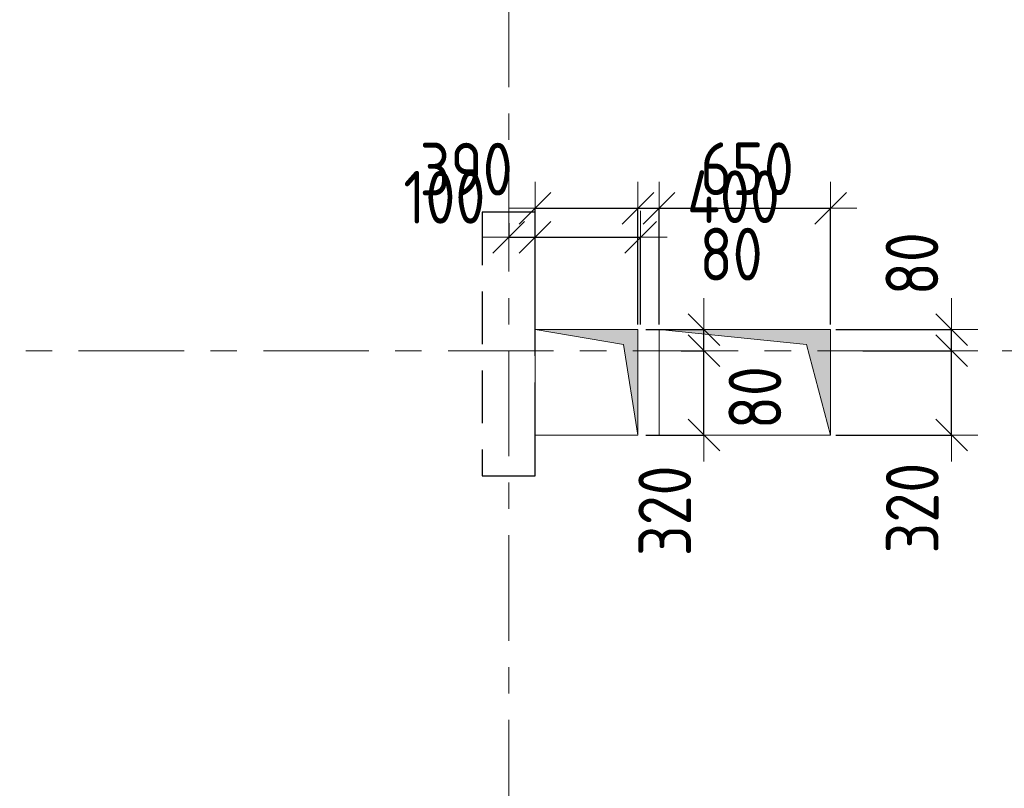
# Model space of a CAD drawing. Header units: metres. Extents: x -38 to 89, y -15 to 21.
# Tile 85 of 129: x 49.65 to 53.38, y 11.14 to 14.06. Entities that reach past the tile are written whole.
import ezdxf

# ---------------------------------------------------------------- set-up
doc = ezdxf.new("R2010")
doc.units = ezdxf.units.M
doc.header["$PDMODE"] = 65
for name, pattern in [('______11', [0.5, 0.4, -0.05, 0, -0.05]), ('______2', [0.27, 0.2, -0.07]), ('______5', [1.1, 0.8, -0.1, 0.1, -0.1])]:
    doc.linetypes.add(name, pattern=pattern)
for name, color, linetype, lineweight in [('XR$2$Осевая линия (1)', 7, '______5', 13), ('XR$3$Перекрытие (1)', 7, 'Continuous', 35), ('XR$4$Размерная линия (1)', 7, 'Continuous', 13), ('XR$5$Размерная линия (1)', 7, 'Continuous', 13)]:
    doc.layers.add(name, color=color, linetype=linetype, lineweight=lineweight)
doc.layers.add('XR$3$Макрос проема_ отверстия', color=7, linetype='Continuous', lineweight=13, true_color=0x2d2d2d)
doc.layers.add('XR$7$Стена_ бетон несущ.', color=7, linetype='Continuous', lineweight=70, true_color=0xb4b496)
doc.styles.add('ISOCPEUR', font='txt')
doc.dimstyles.new('DIMSTYLE_3', dxfattribs={"dimtxt": 0.2, "dimasz": 0.2, "dimexe": 0, "dimexo": 0, "dimgap": 0.1, "dimtad": 2, "dimdec": 0, "dimlfac": 1000, "dimrnd": 5, "dimzin": 12, "dimdsep": 46, "dimtxsty": 'ISOCPEUR', "dimblk1": 'ALL_ML_STRICH', "dimblk2": 'ALL_ML_STRICH', "dimsah": 1, "dimcen": 0, "dimclrd": 7, "dimclre": 256, "dimclrt": 7, "dimadec": 0, "dimazin": 0, "dimtfac": 1, "dimtdec": 0, "dimtix": 1, "dimtmove": 2, "dimatfit": 3, "dimfxl": 0, "dimtzin": 0, "dimlwd": 0, "dimlwe": -3, "dimarcsym": 0})
doc.dimstyles.new('DIMSTYLE_6', dxfattribs={"dimtxt": 0.2, "dimasz": 0.2, "dimexe": 0, "dimexo": 0, "dimgap": 0.1, "dimtad": 2, "dimdec": 0, "dimlfac": 1000, "dimrnd": 5, "dimzin": 12, "dimdsep": 46, "dimtxsty": 'ISOCPEUR', "dimblk1": 'ALL_ML_STRICH', "dimblk2": 'ALL_ML_STRICH', "dimsah": 1, "dimcen": 0, "dimclrd": 7, "dimclre": 256, "dimclrt": 7, "dimadec": 0, "dimazin": 0, "dimtfac": 1, "dimtdec": 0, "dimtix": 1, "dimtmove": 2, "dimatfit": 3, "dimfxl": 0, "dimtvp": 1.2, "dimtzin": 0, "dimlwd": 0, "dimlwe": -3, "dimarcsym": 0})
doc.dimstyles.new('DIMSTYLE_7', dxfattribs={"dimtxt": 0.2, "dimasz": 0.2, "dimexe": 0, "dimexo": 0, "dimgap": 0.1, "dimtad": 0, "dimdec": 0, "dimlfac": 1000, "dimrnd": 5, "dimzin": 12, "dimdsep": 46, "dimtxsty": 'ISOCPEUR', "dimblk1": 'ALL_ML_STRICH', "dimblk2": 'ALL_ML_STRICH', "dimsah": 1, "dimcen": 0, "dimclrd": 7, "dimclre": 256, "dimclrt": 7, "dimadec": 0, "dimazin": 0, "dimtfac": 1, "dimtdec": 0, "dimtix": 1, "dimtmove": 2, "dimatfit": 3, "dimfxl": 0, "dimtvp": 1.2, "dimtzin": 0, "dimlwd": 0, "dimlwe": -3, "dimarcsym": 0})

# ---------------------------------------------------------------- blocks, each defined once
blk = doc.blocks.new('Отображение проема', base_point=(-1.1579, -49.3094))
at = {"layer": 'XR$3$Макрос проема_ отверстия', "true_color": 0x000000, "transparency": 33554687}
blk.add_hatch(color=18, dxfattribs=at).paths.add_polyline_path([(-1.1579, -50.1094), (-1.0448, -49.4225), (-0.3579, -49.3094), (-1.1579, -49.3094)])
at = {"layer": 'XR$3$Макрос проема_ отверстия', "transparency": 33554687}
for p, q in [((-1.1579, -50.1094), (-1.1579, -49.3094)), ((-1.1579, -49.3094), (-0.3579, -49.3094)), ((-1.0448, -49.4225), (-0.3579, -49.3094)), ((-1.1579, -50.1094), (-1.0448, -49.4225))]:
    blk.add_line(p, q, dxfattribs=at)
blk = doc.blocks.new('ALL_ML_STRICH')
at = {"color": 0, "linetype": 'ByBlock', "lineweight": -2}
for p, q in [((0, -0.5), (0, 0.5)), ((-0.3, -0.3), (0.3, 0.3)), ((-1, 0), (0.5, 0))]:
    blk.add_line(p, q, dxfattribs=at)
blk = doc.blocks.new('*D291')
at = {"layer": 'DEFPOINTS', "color": 7, "linetype": 'Continuous', "lineweight": 13, "transparency": 33554687}
for p in [(51.5, 13.2636), (51.5, 13.2303), (51.6, 12.88)]:
    blk.add_point(p, dxfattribs=at)
at = {"layer": 'XR$4$Размерная линия (1)', "color": 9, "linetype": 'Continuous', "lineweight": -2, "true_color": 0xc7c7c7, "transparency": 33554687}
for p, q in [((51.5, 13.2836), (51.5, 13.2303)), ((51.6, 12.9), (51.6, 13.2303))]:
    blk.add_line(p, q, dxfattribs=at)
at = {"layer": 'XR$4$Размерная линия (1)', "color": 7, "linetype": 'Continuous', "lineweight": -2, "transparency": 33554687}
blk.add_line((51.5, 13.2303), (51.6, 13.2303), dxfattribs=at)
at = {"layer": 'XR$4$Размерная линия (1)', "color": 7, "linetype": 'Continuous', "lineweight": 13, "transparency": 33554687, "xscale": 0.2, "yscale": 0.2, "zscale": 0.2, "rotation": 180}
blk.add_blockref('ALL_ML_STRICH', (51.5, 13.2303), dxfattribs=at)
at = {"layer": 'XR$4$Размерная линия (1)', "color": 7, "linetype": 'Continuous', "lineweight": 13, "transparency": 33554687, "xscale": 0.2, "yscale": 0.2, "zscale": 0.2}
blk.add_blockref('ALL_ML_STRICH', (51.6, 13.2303), dxfattribs=at)
at = {"layer": 'XR$4$Размерная линия (1)', "color": 7, "linetype": 'Continuous', "lineweight": 13, "transparency": 33554687, "insert": (51.2562, 13.3821), "char_height": 0.2, "width": 0.5, "attachment_point": 5, "style": 'ISOCPEUR'}
blk.add_mtext('\\W0.83;\\A1;{100}', dxfattribs=at)
blk = doc.blocks.new('*D292')
at = {"layer": 'DEFPOINTS', "color": 7, "linetype": 'Continuous', "lineweight": 13, "transparency": 33554687}
for p in [(51.6, 13.2303), (51.6, 12.88), (52, 12.88)]:
    blk.add_point(p, dxfattribs=at)
at = {"layer": 'XR$4$Размерная линия (1)', "color": 9, "linetype": 'Continuous', "lineweight": -2, "true_color": 0xc7c7c7, "transparency": 33554687}
for p, q in [((51.6, 12.9), (51.6, 13.2303)), ((52, 12.9), (52, 13.2303))]:
    blk.add_line(p, q, dxfattribs=at)
at = {"layer": 'XR$4$Размерная линия (1)', "color": 7, "linetype": 'Continuous', "lineweight": -2, "transparency": 33554687}
blk.add_line((51.6, 13.2303), (52, 13.2303), dxfattribs=at)
at = {"layer": 'XR$4$Размерная линия (1)', "color": 7, "linetype": 'Continuous', "lineweight": 13, "transparency": 33554687, "xscale": 0.2, "yscale": 0.2, "zscale": 0.2, "rotation": 180}
blk.add_blockref('ALL_ML_STRICH', (51.6, 13.2303), dxfattribs=at)
at = {"layer": 'XR$4$Размерная линия (1)', "color": 7, "linetype": 'Continuous', "lineweight": 13, "transparency": 33554687, "xscale": 0.2, "yscale": 0.2, "zscale": 0.2}
blk.add_blockref('ALL_ML_STRICH', (52, 13.2303), dxfattribs=at)
at = {"layer": 'XR$4$Размерная линия (1)', "color": 7, "linetype": 'Continuous', "lineweight": 13, "transparency": 33554687, "insert": (52.3518, 13.3843), "char_height": 0.2, "width": 0.5, "attachment_point": 5, "style": 'ISOCPEUR'}
blk.add_mtext('\\W0.83;\\A1;{400}', dxfattribs=at)
blk = doc.blocks.new('*D293')
at = {"layer": 'DEFPOINTS', "color": 7, "linetype": 'Continuous', "lineweight": 13, "transparency": 33554687}
for p in [(52.133, 12.8), (52, 12.4799), (52.2401, 12.4799)]:
    blk.add_point(p, dxfattribs=at)
at = {"layer": 'XR$4$Размерная линия (1)', "color": 9, "linetype": 'Continuous', "lineweight": -2, "true_color": 0xc7c7c7, "transparency": 33554687}
for p, q in [((52.153, 12.8), (52.2401, 12.8)), ((52.02, 12.4799), (52.2401, 12.4799))]:
    blk.add_line(p, q, dxfattribs=at)
at = {"layer": 'XR$4$Размерная линия (1)', "color": 7, "linetype": 'Continuous', "lineweight": -2, "transparency": 33554687}
blk.add_line((52.2401, 12.4799), (52.2401, 12.8), dxfattribs=at)
at = {"layer": 'XR$4$Размерная линия (1)', "color": 7, "linetype": 'Continuous', "lineweight": 13, "transparency": 33554687, "xscale": 0.2, "yscale": 0.2, "zscale": 0.2}
for p, rotation in [((52.2401, 12.8), 90), ((52.2401, 12.4799), 270)]:
    blk.add_blockref('ALL_ML_STRICH', p, dxfattribs=dict(at, rotation=rotation))
at = {"layer": 'XR$4$Размерная линия (1)', "color": 7, "linetype": 'Continuous', "lineweight": 13, "transparency": 33554687, "insert": (52.0915, 12.1929), "char_height": 0.2, "width": 0.5, "attachment_point": 5, "rotation": 90, "style": 'ISOCPEUR'}
blk.add_mtext('\\W0.83;\\A1;{320}', dxfattribs=at)
blk = doc.blocks.new('*D294')
at = {"layer": 'DEFPOINTS', "color": 7, "linetype": 'Continuous', "lineweight": 13, "transparency": 33554687}
for p in [(52, 12.8799), (52.133, 12.8), (52.2401, 12.8)]:
    blk.add_point(p, dxfattribs=at)
at = {"layer": 'XR$4$Размерная линия (1)', "color": 9, "linetype": 'Continuous', "lineweight": -2, "true_color": 0xc7c7c7, "transparency": 33554687}
for p, q in [((52.02, 12.8799), (52.2401, 12.8799)), ((52.153, 12.8), (52.2401, 12.8))]:
    blk.add_line(p, q, dxfattribs=at)
at = {"layer": 'XR$4$Размерная линия (1)', "color": 7, "linetype": 'Continuous', "lineweight": -2, "transparency": 33554687}
blk.add_line((52.2401, 12.8), (52.2401, 12.8799), dxfattribs=at)
at = {"layer": 'XR$4$Размерная линия (1)', "color": 7, "linetype": 'Continuous', "lineweight": 13, "transparency": 33554687, "xscale": 0.2, "yscale": 0.2, "zscale": 0.2}
for p, rotation in [((52.2401, 12.8), 270), ((52.2401, 12.8799), 90)]:
    blk.add_blockref('ALL_ML_STRICH', p, dxfattribs=dict(at, rotation=rotation))
at = {"layer": 'XR$4$Размерная линия (1)', "color": 7, "linetype": 'Continuous', "lineweight": 13, "transparency": 33554687, "insert": (52.4333, 12.6221), "char_height": 0.2, "width": 0.333333, "attachment_point": 5, "rotation": 90, "style": 'ISOCPEUR'}
blk.add_mtext('\\W0.83;\\A1;{80}', dxfattribs=at)
blk = doc.blocks.new('*D389')
at = {"layer": 'DEFPOINTS', "color": 7, "linetype": 'Continuous', "lineweight": 13, "transparency": 33554687}
for p in [(52.8221, 12.8), (52.72, 12.48), (53.1783, 12.48)]:
    blk.add_point(p, dxfattribs=at)
at = {"layer": 'XR$5$Размерная линия (1)', "color": 9, "linetype": 'Continuous', "lineweight": -2, "true_color": 0xc7c7c7, "transparency": 33554687}
for p, q in [((52.8421, 12.8), (53.1783, 12.8)), ((52.74, 12.48), (53.1783, 12.48))]:
    blk.add_line(p, q, dxfattribs=at)
at = {"layer": 'XR$5$Размерная линия (1)', "color": 7, "linetype": 'Continuous', "lineweight": -2, "transparency": 33554687}
blk.add_line((53.1783, 12.48), (53.1783, 12.8), dxfattribs=at)
at = {"layer": 'XR$5$Размерная линия (1)', "color": 7, "linetype": 'Continuous', "lineweight": 13, "transparency": 33554687, "xscale": 0.2, "yscale": 0.2, "zscale": 0.2}
for p, rotation in [((53.1783, 12.8), 90), ((53.1783, 12.48), 270)]:
    blk.add_blockref('ALL_ML_STRICH', p, dxfattribs=dict(at, rotation=rotation))
at = {"layer": 'XR$5$Размерная линия (1)', "color": 7, "linetype": 'Continuous', "lineweight": 13, "transparency": 33554687, "insert": (53.0296, 12.2032), "char_height": 0.2, "width": 0.5, "attachment_point": 5, "rotation": 90, "style": 'ISOCPEUR'}
blk.add_mtext('\\W0.83;\\A1;{320}', dxfattribs=at)
blk = doc.blocks.new('*D390')
at = {"layer": 'DEFPOINTS', "color": 7, "linetype": 'Continuous', "lineweight": 13, "transparency": 33554687}
for p in [(52.72, 12.88), (52.8221, 12.8), (53.1783, 12.8)]:
    blk.add_point(p, dxfattribs=at)
at = {"layer": 'XR$5$Размерная линия (1)', "color": 9, "linetype": 'Continuous', "lineweight": -2, "true_color": 0xc7c7c7, "transparency": 33554687}
for p, q in [((52.74, 12.88), (53.1783, 12.88)), ((52.8421, 12.8), (53.1783, 12.8))]:
    blk.add_line(p, q, dxfattribs=at)
at = {"layer": 'XR$5$Размерная линия (1)', "color": 7, "linetype": 'Continuous', "lineweight": -2, "transparency": 33554687}
blk.add_line((53.1783, 12.8), (53.1783, 12.88), dxfattribs=at)
at = {"layer": 'XR$5$Размерная линия (1)', "color": 7, "linetype": 'Continuous', "lineweight": 13, "transparency": 33554687, "xscale": 0.2, "yscale": 0.2, "zscale": 0.2}
for p, rotation in [((53.1783, 12.8), 270), ((53.1783, 12.88), 90)]:
    blk.add_blockref('ALL_ML_STRICH', p, dxfattribs=dict(at, rotation=rotation))
at = {"layer": 'XR$5$Размерная линия (1)', "color": 7, "linetype": 'Continuous', "lineweight": 13, "transparency": 33554687, "insert": (53.0284, 13.1301), "char_height": 0.2, "width": 0.333333, "attachment_point": 5, "rotation": 90, "style": 'ISOCPEUR'}
blk.add_mtext('\\W0.83;\\A1;{80}', dxfattribs=at)
blk = doc.blocks.new('*D674')
at = {"layer": 'DEFPOINTS', "color": 7, "linetype": 'Continuous', "lineweight": 13, "transparency": 33554687}
for p in [(51.6, 13.3403), (51.6, 12.88), (51.99, 12.88)]:
    blk.add_point(p, dxfattribs=at)
at = {"layer": 'XR$5$Размерная линия (1)', "color": 9, "linetype": 'Continuous', "lineweight": -2, "true_color": 0xc7c7c7, "transparency": 33554687}
for p, q in [((51.6, 12.9), (51.6, 13.3403)), ((51.99, 12.9), (51.99, 13.3403))]:
    blk.add_line(p, q, dxfattribs=at)
at = {"layer": 'XR$5$Размерная линия (1)', "color": 7, "linetype": 'Continuous', "lineweight": -2, "transparency": 33554687}
blk.add_line((51.6, 13.3403), (51.99, 13.3403), dxfattribs=at)
at = {"layer": 'XR$5$Размерная линия (1)', "color": 7, "linetype": 'Continuous', "lineweight": 13, "transparency": 33554687, "xscale": 0.2, "yscale": 0.2, "zscale": 0.2, "rotation": 180}
blk.add_blockref('ALL_ML_STRICH', (51.6, 13.3403), dxfattribs=at)
at = {"layer": 'XR$5$Размерная линия (1)', "color": 7, "linetype": 'Continuous', "lineweight": 13, "transparency": 33554687, "xscale": 0.2, "yscale": 0.2, "zscale": 0.2}
blk.add_blockref('ALL_ML_STRICH', (51.99, 13.3403), dxfattribs=at)
at = {"layer": 'XR$5$Размерная линия (1)', "color": 7, "linetype": 'Continuous', "lineweight": 13, "transparency": 33554687, "insert": (51.3388, 13.4888), "char_height": 0.2, "width": 0.5, "attachment_point": 5, "style": 'ISOCPEUR'}
blk.add_mtext('\\W0.83;\\A1;{390}', dxfattribs=at)
blk = doc.blocks.new('*D675')
at = {"layer": 'DEFPOINTS', "color": 7, "linetype": 'Continuous', "lineweight": 13, "transparency": 33554687}
for p in [(51.99, 13.3403), (51.99, 12.88), (52.07, 12.88)]:
    blk.add_point(p, dxfattribs=at)
at = {"layer": 'XR$5$Размерная линия (1)', "color": 9, "linetype": 'Continuous', "lineweight": -2, "true_color": 0xc7c7c7, "transparency": 33554687}
for p, q in [((51.99, 12.9), (51.99, 13.3403)), ((52.07, 12.9), (52.07, 13.3403))]:
    blk.add_line(p, q, dxfattribs=at)
at = {"layer": 'XR$5$Размерная линия (1)', "color": 7, "linetype": 'Continuous', "lineweight": -2, "transparency": 33554687}
blk.add_line((51.99, 13.3403), (52.07, 13.3403), dxfattribs=at)
at = {"layer": 'XR$5$Размерная линия (1)', "color": 7, "linetype": 'Continuous', "lineweight": 13, "transparency": 33554687, "xscale": 0.2, "yscale": 0.2, "zscale": 0.2}
blk.add_blockref('ALL_ML_STRICH', (52.07, 13.3403), dxfattribs=at)
at = {"layer": 'XR$5$Размерная линия (1)', "color": 7, "linetype": 'Continuous', "lineweight": 13, "transparency": 33554687, "xscale": 0.2, "yscale": 0.2, "zscale": 0.2, "rotation": 180}
blk.add_blockref('ALL_ML_STRICH', (51.99, 13.3403), dxfattribs=at)
at = {"layer": 'XR$5$Размерная линия (1)', "color": 7, "linetype": 'Continuous', "lineweight": 13, "transparency": 33554687, "insert": (52.343, 13.1664), "char_height": 0.2, "width": 0.333333, "attachment_point": 5, "style": 'ISOCPEUR'}
blk.add_mtext('\\W0.83;\\A1;{80}', dxfattribs=at)
blk = doc.blocks.new('*D676')
at = {"layer": 'DEFPOINTS', "color": 7, "linetype": 'Continuous', "lineweight": 13, "transparency": 33554687}
for p in [(52.07, 13.3403), (52.07, 12.88), (52.72, 12.88)]:
    blk.add_point(p, dxfattribs=at)
at = {"layer": 'XR$5$Размерная линия (1)', "color": 9, "linetype": 'Continuous', "lineweight": -2, "true_color": 0xc7c7c7, "transparency": 33554687}
for p, q in [((52.07, 12.9), (52.07, 13.3403)), ((52.72, 12.9), (52.72, 13.3403))]:
    blk.add_line(p, q, dxfattribs=at)
at = {"layer": 'XR$5$Размерная линия (1)', "color": 7, "linetype": 'Continuous', "lineweight": -2, "transparency": 33554687}
blk.add_line((52.07, 13.3403), (52.72, 13.3403), dxfattribs=at)
at = {"layer": 'XR$5$Размерная линия (1)', "color": 7, "linetype": 'Continuous', "lineweight": 13, "transparency": 33554687, "xscale": 0.2, "yscale": 0.2, "zscale": 0.2, "rotation": 180}
blk.add_blockref('ALL_ML_STRICH', (52.07, 13.3403), dxfattribs=at)
at = {"layer": 'XR$5$Размерная линия (1)', "color": 7, "linetype": 'Continuous', "lineweight": 13, "transparency": 33554687, "xscale": 0.2, "yscale": 0.2, "zscale": 0.2}
blk.add_blockref('ALL_ML_STRICH', (52.72, 13.3403), dxfattribs=at)
at = {"layer": 'XR$5$Размерная линия (1)', "color": 7, "linetype": 'Continuous', "lineweight": 13, "transparency": 33554687, "insert": (52.4033, 13.4903), "char_height": 0.2, "width": 0.5, "attachment_point": 5, "style": 'ISOCPEUR'}
blk.add_mtext('\\W0.83;\\A1;{650}', dxfattribs=at)

msp = doc.modelspace()

# ---------------------------------------------------------------- linework, layer by layer
at = {"layer": 'XR$2$Осевая линия (1)', "color": 253, "linetype": '______11', "lineweight": 13, "true_color": 0xa0a0a0, "transparency": 33554687}
for p, q in [((51.5, 6.8), (51.5, 19.78)), ((-2.63, 12.8), (62.6, 12.8))]:
    msp.add_line(p, q, dxfattribs=at)
at = {"layer": 'XR$3$Перекрытие (1)', "color": 7, "linetype": 'Continuous', "lineweight": 13, "transparency": 33554687}
for p, q in [((51.99, 12.88), (51.6, 12.8799)), ((51.6, 12.8799), (51.6, 12.4799)), ((51.99, 12.48), (51.99, 12.88)), ((52.07, 12.88), (52.07, 12.48)), ((52.72, 12.88), (52.07, 12.88)), ((52.72, 12.48), (52.72, 12.88)), ((51.6, 12.4799), (51.99, 12.48)), ((52.07, 12.48), (52.72, 12.48))]:
    msp.add_line(p, q, dxfattribs=at)
at = {"layer": 'XR$7$Стена_ бетон несущ.', "color": 253, "linetype": '______2', "lineweight": -3, "true_color": 0xa0a0a0, "transparency": 33554687}
for p, q in [((51.4, 13.325), (51.4, 12.325)), ((51.6, 13.325), (51.4, 13.325)), ((51.6, 12.9596), (51.6, 13.325)), ((51.6, 12.8796), (51.6, 12.9596)), ((51.6, 12.48), (51.6, 12.8796)), ((51.6, 12.4), (51.6, 12.48)), ((51.6, 12.325), (51.6, 12.4)), ((51.4, 12.325), (51.6, 12.325))]:
    msp.add_line(p, q, dxfattribs=at)

# ---------------------------------------------------------------- block references
at = {"layer": 'XR$3$Макрос проема_ отверстия', "transparency": 33554687, "rotation": 270}
for p, xscale, yscale in [((51.99, 12.88), 0.5001039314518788, 0.4874999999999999), ((52.72, 12.88), 0.4999999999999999, 0.8124999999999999)]:
    msp.add_blockref('Отображение проема', p, dxfattribs=dict(at, xscale=xscale, yscale=yscale))

# ---------------------------------------------------------------- dimensions: what is measured, and where the dimension line sits
at = {"layer": 'XR$4$Размерная линия (1)', "color": 7, "linetype": 'Continuous', "lineweight": 13, "transparency": 33554687}
for base, p1, p2, picture, middle in [((51.6, 13.2303), (51.5, 13.2836), (51.6, 12.9), '*D291', (51.2562, 13.3821)), ((52, 13.2303), (51.6, 12.9), (52, 12.9), '*D292', (52.3518, 13.3843))]:
    dim = msp.add_linear_dim(base=base, p1=p1, p2=p2, dimstyle='DIMSTYLE_6', override={"dimpost": '<>', "dimclrd": 7, "dimclre": 9, "dimclrt": 7, "dimlwd": 0, "dimlwe": 65533}, dxfattribs=at)
    dim.commit()
    dim.dimension.update_dxf_attribs({"geometry": picture, "text_midpoint": middle, "dimtype": 160})
for base, p1, p2, dimstyle, picture, middle in [((52.2401, 12.8799), (52.153, 12.8), (52.02, 12.8799), 'DIMSTYLE_7', '*D294', (52.4333, 12.6221)), ((52.2401, 12.8), (52.02, 12.4799), (52.153, 12.8), 'DIMSTYLE_6', '*D293', (52.0915, 12.1929))]:
    dim = msp.add_linear_dim(base=base, p1=p1, p2=p2, angle=90, dimstyle=dimstyle, override={"dimpost": '<>', "dimclrd": 7, "dimclre": 9, "dimclrt": 7, "dimlwd": 0, "dimlwe": 65533}, dxfattribs=at)
    dim.commit()
    dim.dimension.update_dxf_attribs({"geometry": picture, "text_midpoint": middle, "dimtype": 160})
at = {"layer": 'XR$5$Размерная линия (1)', "color": 7, "linetype": 'Continuous', "lineweight": 13, "transparency": 33554687}
for base, p1, p2, dimstyle, picture, middle in [((52.72, 13.3403), (52.07, 12.9), (52.72, 12.9), 'DIMSTYLE_3', '*D676', (52.4033, 13.4903)), ((51.99, 13.3403), (51.6, 12.9), (51.99, 12.9), 'DIMSTYLE_6', '*D674', (51.3388, 13.4888)), ((52.07, 13.3403), (51.99, 12.9), (52.07, 12.9), 'DIMSTYLE_7', '*D675', (52.343, 13.1664))]:
    dim = msp.add_linear_dim(base=base, p1=p1, p2=p2, dimstyle=dimstyle, override={"dimpost": '<>', "dimclrd": 7, "dimclre": 9, "dimclrt": 7, "dimlwd": 0, "dimlwe": 65533}, dxfattribs=at)
    dim.commit()
    dim.dimension.update_dxf_attribs({"geometry": picture, "text_midpoint": middle, "dimtype": 160})
for base, p1, p2, picture, middle in [((53.1783, 12.88), (52.8421, 12.8), (52.74, 12.88), '*D390', (53.0284, 13.1301)), ((53.1783, 12.8), (52.74, 12.48), (52.8421, 12.8), '*D389', (53.0296, 12.2032))]:
    dim = msp.add_linear_dim(base=base, p1=p1, p2=p2, angle=90, dimstyle='DIMSTYLE_6', override={"dimpost": '<>', "dimclrd": 7, "dimclre": 9, "dimclrt": 7, "dimlwd": 0, "dimlwe": 65533}, dxfattribs=at)
    dim.commit()
    dim.dimension.update_dxf_attribs({"geometry": picture, "text_midpoint": middle, "dimtype": 160})

doc.saveas('drawing.dxf')
